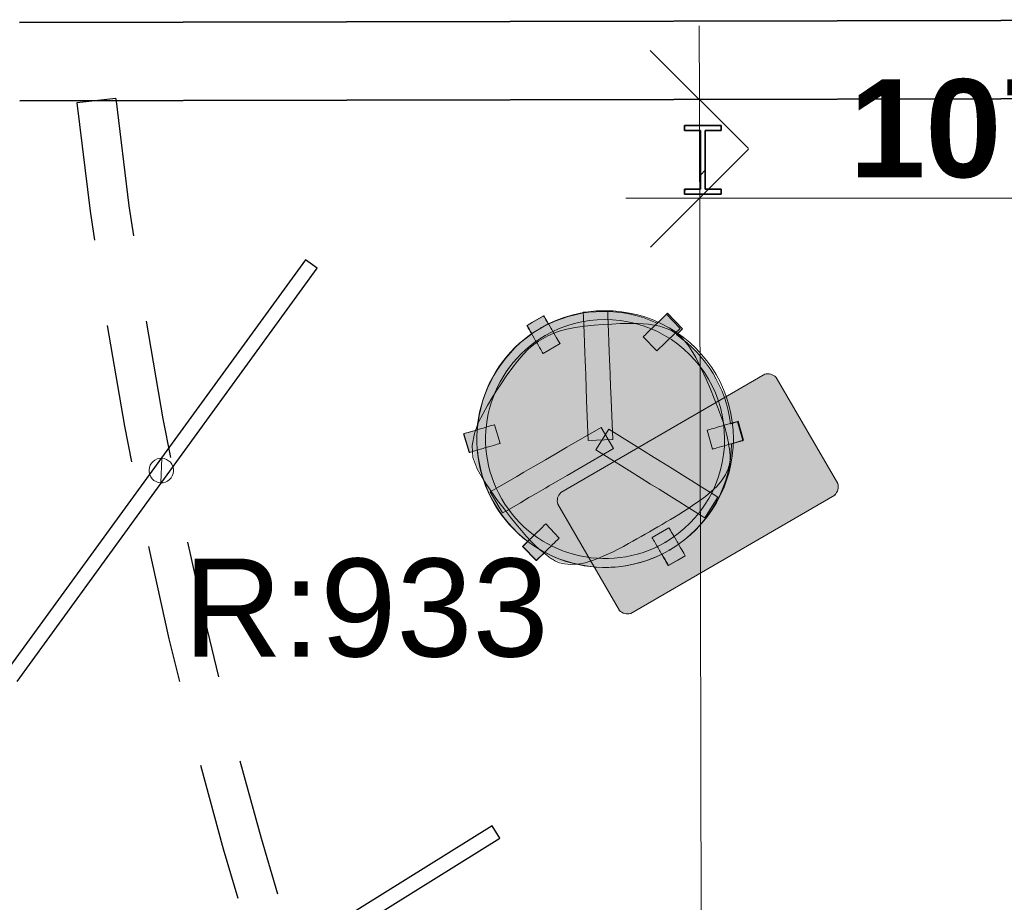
# Model space of a CAD drawing. Header units: millimetres. Extents: x 5 to 415, y 5 to 292.
# Tile 89 of 107: x 272 to 292, y 217 to 235. Entities that reach past the tile are written whole.
import ezdxf
from ezdxf.xclip import XClip

# ---------------------------------------------------------------- set-up
doc = ezdxf.new("R2010")
doc.units = ezdxf.units.MM
doc.header["$MEASUREMENT"] = 0
doc.header["$XCLIPFRAME"] = 0
doc.linetypes.add('Tirets', pattern=[4.586109, 2.822222, -1.763887])
for name, color, linetype in [('01-007-DESSINS IMPORTES_GEOMETRE_EXTERNES_XREF', 7, 'Continuous'), ('02-006-STRUCTURE BETON PORTEUR', 7, 'Continuous'), ('02-011-POTEAUX METALLIQUES', 7, 'Continuous'), ('10-001-LOCALISATION ET TYPE CLOISONS', 7, 'Continuous'), ('10-002-LOCALISATION ET TYPE FAUX PLAFONDS', 7, 'Continuous'), ('Nouveau_02-009-POTEAUX BETON', 7, 'Continuous'), ('Nouveau_02-018-CLOISONS', 7, 'Continuous'), ('Nouveau_02-021-CLOISONS SPECIFIQUES HABILLAGE', 7, 'Continuous'), ('Nouveau_07-001-MOBILIER CONTRACTUEL', 7, 'Continuous')]:
    doc.layers.add(name, color=color, linetype=linetype)
doc.styles.add('STYLE_GENERE_1', font='Arial Bold.ttf')
doc.styles.add('STYLE_GENERE_2', font='Arial.ttf')

# ---------------------------------------------------------------- blocks, each defined once
blk = doc.blocks.new('Dessin_1_1', base_point=(-19.415, 56.033))
at = {"layer": '02-011-POTEAUX METALLIQUES', "linetype": 'Continuous', "lineweight": 0, "true_color": 0xffffff}
h = blk.add_hatch(dxfattribs=at)
h.set_pattern_fill('Pierre_naturelle_0001', style=0, pattern_type=2)
h.set_pattern_definition([(45, (-19.415, 56.0333), (-1.59099, 1.59099), []), (45, (-19.9454, 56.5637), (-1.59099, 1.59099), [])])
h.paths.add_polyline_path([(286.211, 231.445), (286.211, 231.545), (285.886, 231.545), (285.886, 232.745), (286.211, 232.745), (286.211, 232.845), (285.461, 232.845), (285.461, 232.745), (285.786, 232.745), (285.786, 231.545), (285.461, 231.545), (285.461, 231.445)])
at = {"layer": 'Nouveau_02-009-POTEAUX BETON', "linetype": 'Continuous', "lineweight": 0, "true_color": 0x000000}
h = blk.add_hatch(dxfattribs=at)
h.set_pattern_fill('Cuivre_Bronze_0001', color=18, style=0, pattern_type=2)
h.set_pattern_definition([(87.08, (274.7717, 225.5542), (-2.5966, 0.1323), []), (87.08, (276.07, 225.488), (-2.5966, 0.1323), [1.95, -0.65])])
h.paths.add_polyline_path([(275.034, 225.791, 0.414214), (274.797, 226.054, 0.414214), (274.535, 225.817, 0.414214), (274.772, 225.554, 0.414214)])
at = {"layer": 'Nouveau_07-001-MOBILIER CONTRACTUEL', "linetype": 'Continuous', "lineweight": 0, "true_color": 0xffffff}
for points in [[(286.405, 226.759, 0.212206), (285.299, 228.576), (285.322, 228.598), (285.354, 228.629), (285.38, 228.655), (285.401, 228.675), (285.415, 228.689), (285.422, 228.695), (285.116, 229.013), (285.109, 229.006), (285.095, 228.992), (285.088, 228.985), (285.074, 228.972), (285.053, 228.952), (285.027, 228.926), (284.995, 228.895), (284.959, 228.861), (284.927, 228.83), (284.907, 228.81, 0.226114), (282.686, 228.791), (282.658, 228.838), (282.636, 228.876), (282.617, 228.908), (282.603, 228.933), (282.593, 228.95), (282.588, 228.959), (282.363, 228.829), (282.251, 228.763), (282.256, 228.755), (282.266, 228.738), (282.28, 228.713), (282.299, 228.681), (282.321, 228.643), (282.346, 228.599, 0.226114), (281.235, 226.636), (281.195, 226.624), (281.143, 226.609), (281.095, 226.595), (281.053, 226.583), (281.018, 226.572), (280.99, 226.564), (280.971, 226.559), (280.961, 226.556), (281.073, 226.172), (281.083, 226.175), (281.102, 226.18), (281.129, 226.188), (281.165, 226.199), (281.207, 226.211), (281.238, 226.22, 0.212206), (282.267, 224.358), (282.231, 224.323), (282.205, 224.297), (282.184, 224.277), (282.17, 224.264), (282.162, 224.257), (282.44, 223.969), (282.448, 223.976), (282.462, 223.99), (282.482, 224.01), (282.509, 224.035), (282.541, 224.066), (282.577, 224.101), (282.614, 224.136, 0.241376), (285.003, 224.096), (285.014, 224.077), (285.042, 224.03), (285.067, 223.987), (285.089, 223.949), (285.107, 223.917), (285.122, 223.892), (285.132, 223.875), (285.137, 223.866), (285.328, 223.977), (285.408, 224.023), (285.477, 224.066), (285.472, 224.075), (285.462, 224.092), (285.448, 224.117), (285.429, 224.149), (285.407, 224.187), (285.382, 224.23), (285.355, 224.277), (285.342, 224.3, 0.240912), (286.425, 226.348), (286.474, 226.362), (286.522, 226.376), (286.565, 226.389), (286.6, 226.399), (286.628, 226.407), (286.647, 226.413), (286.656, 226.415), (286.545, 226.799), (286.535, 226.797), (286.516, 226.791), (286.488, 226.783), (286.453, 226.773), (286.41, 226.76)], [(282.493, 228.424), (282.397, 228.357), (282.295, 228.269), (282.186, 228.16), (282.071, 228.025), (281.955, 227.875), (281.842, 227.717), (281.736, 227.561), (281.639, 227.414), (281.548, 227.27), (281.459, 227.122), (281.369, 226.958), (281.273, 226.767), (281.194, 226.552), (281.152, 226.315), (281.166, 226.072), (281.254, 225.836), (281.385, 225.61), (281.524, 225.4), (281.664, 225.208), (281.796, 225.034), (281.92, 224.875), (282.038, 224.727), (282.149, 224.592), (282.252, 224.472), (282.339, 224.376), (282.401, 224.313), (282.446, 224.271), (282.482, 224.239), (282.517, 224.209), (282.562, 224.171), (282.612, 224.131), (282.662, 224.092), (282.714, 224.053), (282.77, 224.016), (282.841, 223.975), (282.918, 223.943), (283.016, 223.919), (283.144, 223.908), (283.288, 223.915), (283.433, 223.942), (283.578, 223.986), (283.722, 224.041), (283.858, 224.101), (283.983, 224.159), (284.098, 224.217), (284.207, 224.275), (284.307, 224.33), (284.398, 224.38), (284.483, 224.427), (284.567, 224.475), (284.652, 224.523), (284.738, 224.573), (284.825, 224.623), (284.911, 224.673), (284.997, 224.723), (285.081, 224.773), (285.164, 224.822), (285.248, 224.873), (285.336, 224.927), (285.434, 224.987), (285.538, 225.053), (285.645, 225.124), (285.758, 225.203), (285.878, 225.292), (285.997, 225.389), (286.106, 225.493), (286.202, 225.606), (286.279, 225.727), (286.334, 225.844), (286.362, 225.941), (286.372, 226.024), (286.372, 226.097), (286.366, 226.172), (286.359, 226.237), (286.35, 226.3), (286.34, 226.363), (286.329, 226.421), (286.321, 226.466), (286.311, 226.513), (286.297, 226.573), (286.272, 226.658), (286.232, 226.782), (286.179, 226.931), (286.117, 227.094), (286.047, 227.27), (285.971, 227.457), (285.886, 227.657), (285.788, 227.874), (285.675, 228.099), (285.544, 228.325), (285.382, 228.519), (285.178, 228.651), (284.951, 228.732), (284.726, 228.77), (284.512, 228.782), (284.325, 228.785), (284.152, 228.782), (283.982, 228.774), (283.807, 228.762), (283.618, 228.748), (283.425, 228.729), (283.237, 228.702), (283.063, 228.669), (282.914, 228.629), (282.788, 228.583), (282.682, 228.534), (282.586, 228.481)], [(284.368, 222.888), (288.529, 225.302, 0.269434), (288.592, 225.537), (287.333, 227.705, 0.269434), (287.099, 227.768), (282.937, 225.353, 0.269434), (282.875, 225.118), (284.133, 222.95, 0.269434)]]:
    blk.add_hatch(color=7, dxfattribs=at).paths.add_polyline_path(points)
at = {"layer": '02-006-STRUCTURE BETON PORTEUR', "color": 7, "linetype": 'Continuous', "lineweight": 35, "flags": 128}
for points in [[(298.592, 235.003), (271.892, 234.945)], [(271.895, 233.345), (298.595, 233.403)]]:
    blk.add_lwpolyline(points, dxfattribs=at)
at = {"layer": '02-011-POTEAUX METALLIQUES', "color": 7, "linetype": 'Continuous', "lineweight": 35}
for p, q in [((286.211, 232.845), (285.461, 232.845)), ((285.461, 232.845), (285.461, 232.745)), ((285.461, 232.745), (285.786, 232.745)), ((285.786, 232.745), (285.786, 231.545)), ((285.886, 231.545), (285.886, 232.745)), ((285.886, 232.745), (286.211, 232.745)), ((286.211, 232.745), (286.211, 232.845)), ((285.786, 231.545), (285.461, 231.545)), ((285.461, 231.545), (285.461, 231.445)), ((286.211, 231.545), (285.886, 231.545)), ((286.211, 231.445), (286.211, 231.545)), ((285.461, 231.445), (286.211, 231.445))]:
    blk.add_line(p, q, dxfattribs=at)
at = {"layer": '10-002-LOCALISATION ET TYPE FAUX PLAFONDS', "color": 7, "linetype": 'Continuous', "lineweight": 20}
for p, q in [((285.764, 234.875), (285.767, 233.375)), ((286.77, 232.378), (284.765, 234.373)), ((285.767, 233.375), (285.853, 194.117)), ((286.767, 232.36), (284.767, 230.36)), ((284.267, 231.36), (285.767, 231.36)), ((285.767, 231.36), (296.459, 231.36))]:
    blk.add_line(p, q, dxfattribs=at)
at = {"layer": 'Nouveau_02-009-POTEAUX BETON', "color": 7, "linetype": 'Continuous', "lineweight": 13, "flags": 128}
blk.add_lwpolyline([(275.034, 225.791, -0.414214), (274.772, 225.554, -0.414214), (274.535, 225.817, -0.414214), (274.797, 226.054, -0.414214)], format="xyb", close=True, dxfattribs=at)
at = {"layer": 'Nouveau_02-018-CLOISONS', "color": 7, "linetype": 'Tirets', "lineweight": 25, "flags": 128}
blk.add_lwpolyline([(273.857, 233.393), (273.062, 233.304)], dxfattribs=at)
at = {"layer": 'Nouveau_02-018-CLOISONS', "color": 7, "linetype": 'Tirets', "lineweight": 25}
for radius in [93.274, 92.474]:
    blk.add_arc((365.765, 243.604), radius, 186.33941, 208.14186, dxfattribs=at)
at = {"layer": 'Nouveau_02-021-CLOISONS SPECIFIQUES HABILLAGE', "color": 7, "linetype": 'Continuous', "lineweight": 25, "flags": 128}
for points in [[(277.725, 230.106), (271.601, 221.678)], [(277.968, 229.93), (277.725, 230.106)], [(271.844, 221.501), (277.968, 229.93)], [(281.536, 218.556), (272.693, 213.046)], [(281.694, 218.301), (281.536, 218.556)], [(272.851, 212.792), (281.694, 218.301)]]:
    blk.add_lwpolyline(points, dxfattribs=at)
at = {"layer": 'Nouveau_07-001-MOBILIER CONTRACTUEL', "color": 7, "linetype": 'Continuous', "lineweight": 13}
for p, q in [((282.245, 228.763), (282.591, 228.964)), ((282.363, 228.829), (282.588, 228.959)), ((282.588, 228.959), (282.593, 228.95)), ((282.591, 228.964), (282.596, 228.955)), ((282.593, 228.95), (282.603, 228.933)), ((282.596, 228.955), (282.606, 228.938)), ((282.603, 228.933), (282.617, 228.908)), ((282.606, 228.938), (282.62, 228.913)), ((282.617, 228.908), (282.636, 228.876)), ((282.62, 228.913), (282.639, 228.881)), ((282.636, 228.876), (282.658, 228.838)), ((282.639, 228.881), (282.661, 228.843)), ((283.396, 229.033), (283.895, 229.052)), ((283.4, 228.926), (283.396, 229.033)), ((283.412, 228.613), (283.4, 228.926)), ((283.899, 228.946), (283.895, 229.052)), ((283.912, 228.633), (283.899, 228.946)), ((284.995, 228.895), (284.959, 228.861)), ((284.959, 228.861), (284.995, 228.895)), ((285.027, 228.926), (284.995, 228.895)), ((284.995, 228.895), (285.027, 228.926)), ((285.053, 228.952), (285.027, 228.926)), ((285.027, 228.926), (285.053, 228.952)), ((285.074, 228.972), (285.053, 228.952)), ((285.053, 228.952), (285.074, 228.972)), ((285.088, 228.985), (285.074, 228.972)), ((285.074, 228.972), (285.088, 228.985)), ((285.095, 228.992), (285.088, 228.985)), ((285.088, 228.985), (285.095, 228.992)), ((285.095, 228.992), (285.109, 229.006)), ((285.373, 228.705), (285.095, 228.992)), ((285.109, 229.006), (285.116, 229.013)), ((285.116, 229.013), (285.422, 228.695)), ((282.245, 228.763), (282.25, 228.754)), ((282.25, 228.754), (282.26, 228.737)), ((282.251, 228.763), (282.363, 228.829)), ((282.256, 228.755), (282.251, 228.763)), ((282.266, 228.738), (282.256, 228.755)), ((282.26, 228.737), (282.274, 228.712)), ((282.28, 228.713), (282.266, 228.738)), ((282.274, 228.712), (282.293, 228.68)), ((282.299, 228.681), (282.28, 228.713)), ((282.293, 228.68), (282.315, 228.642)), ((282.321, 228.643), (282.299, 228.681)), ((282.658, 228.838), (282.683, 228.795)), ((282.661, 228.843), (282.686, 228.8)), ((282.683, 228.795), (282.686, 228.791)), ((282.686, 228.8), (282.713, 228.753)), ((282.713, 228.753), (282.742, 228.704)), ((282.742, 228.704), (282.756, 228.679)), ((282.756, 228.679), (282.771, 228.654)), ((284.797, 228.704), (284.758, 228.667)), ((284.838, 228.744), (284.797, 228.704)), ((284.858, 228.764), (284.838, 228.744)), ((284.879, 228.784), (284.858, 228.764)), ((284.92, 228.823), (284.879, 228.784)), ((284.907, 228.81), (284.927, 228.83)), ((284.959, 228.861), (284.92, 228.823)), ((284.927, 228.83), (284.959, 228.861)), ((285.352, 228.684), (285.331, 228.664)), ((285.366, 228.698), (285.352, 228.684)), ((285.373, 228.705), (285.366, 228.698)), ((285.401, 228.675), (285.38, 228.655)), ((285.415, 228.689), (285.401, 228.675)), ((285.422, 228.695), (285.415, 228.689)), ((282.315, 228.642), (282.34, 228.599)), ((282.346, 228.599), (282.321, 228.643)), ((282.34, 228.599), (282.367, 228.552)), ((282.349, 228.595), (282.346, 228.599)), ((282.367, 228.552), (282.396, 228.503)), ((282.396, 228.503), (282.41, 228.478)), ((282.41, 228.478), (282.425, 228.453)), ((282.771, 228.654), (282.799, 228.605)), ((282.799, 228.605), (282.826, 228.558)), ((282.826, 228.558), (282.851, 228.515)), ((282.851, 228.515), (282.874, 228.477)), ((282.874, 228.477), (282.892, 228.445)), ((283.42, 228.41), (283.412, 228.613)), ((283.92, 228.429), (283.912, 228.633)), ((284.629, 228.542), (284.622, 228.535)), ((284.9, 228.247), (284.622, 228.535)), ((284.643, 228.556), (284.629, 228.542)), ((284.664, 228.576), (284.643, 228.556)), ((284.69, 228.601), (284.664, 228.576)), ((284.722, 228.632), (284.69, 228.601)), ((284.758, 228.667), (284.722, 228.632)), ((285.136, 228.476), (285.116, 228.456)), ((285.157, 228.496), (285.136, 228.476)), ((285.198, 228.535), (285.157, 228.496)), ((285.237, 228.573), (285.198, 228.535)), ((285.273, 228.608), (285.237, 228.573)), ((285.304, 228.638), (285.273, 228.608)), ((285.322, 228.598), (285.299, 228.576)), ((285.331, 228.664), (285.304, 228.638)), ((285.354, 228.629), (285.322, 228.598)), ((285.38, 228.655), (285.354, 228.629)), ((282.425, 228.453), (282.453, 228.404)), ((282.453, 228.404), (282.48, 228.357)), ((282.48, 228.357), (282.505, 228.314)), ((282.505, 228.314), (282.528, 228.276)), ((282.528, 228.276), (282.546, 228.244)), ((282.576, 228.193), (282.922, 228.394)), ((282.892, 228.445), (282.907, 228.42)), ((282.907, 228.42), (282.917, 228.403)), ((282.917, 228.403), (282.922, 228.394)), ((283.422, 228.369), (283.42, 228.41)), ((283.427, 228.239), (283.422, 228.369)), ((283.921, 228.388), (283.92, 228.429)), ((283.926, 228.259), (283.921, 228.388)), ((284.921, 228.268), (284.907, 228.254)), ((284.942, 228.288), (284.921, 228.268)), ((284.968, 228.314), (284.942, 228.288)), ((285, 228.344), (284.968, 228.314)), ((285.036, 228.379), (285, 228.344)), ((285.075, 228.417), (285.036, 228.379)), ((285.116, 228.456), (285.075, 228.417)), ((282.546, 228.244), (282.561, 228.219)), ((282.561, 228.219), (282.571, 228.202)), ((282.571, 228.202), (282.576, 228.193)), ((283.435, 228.022), (283.427, 228.239)), ((283.935, 228.041), (283.926, 228.259)), ((284.907, 228.254), (284.9, 228.247)), ((283.439, 227.934), (283.435, 228.022)), ((283.446, 227.732), (283.439, 227.934)), ((283.938, 227.954), (283.935, 228.041)), ((283.946, 227.751), (283.938, 227.954)), ((282.937, 225.353), (287.099, 227.768)), ((283.455, 227.507), (283.446, 227.732)), ((283.955, 227.526), (283.946, 227.751)), ((287.333, 227.705), (288.592, 225.537)), ((283.466, 227.226), (283.455, 227.507)), ((283.966, 227.245), (283.955, 227.526)), ((283.498, 226.416), (283.466, 227.226)), ((283.997, 226.435), (283.966, 227.245)), ((281.299, 226.656), (281.354, 226.672)), ((281.354, 226.672), (281.406, 226.687)), ((281.406, 226.687), (281.454, 226.701)), ((281.454, 226.701), (281.496, 226.713)), ((281.496, 226.713), (281.532, 226.723)), ((281.532, 226.723), (281.559, 226.731)), ((281.559, 226.731), (281.578, 226.737)), ((281.578, 226.737), (281.588, 226.74)), ((281.7, 226.356), (281.588, 226.74)), ((283.764, 226.684), (283.063, 226.278)), ((283.764, 226.684), (284.015, 226.252)), ((286.057, 226.664), (286.015, 226.652)), ((286.105, 226.678), (286.057, 226.664)), ((286.157, 226.693), (286.105, 226.678)), ((286.211, 226.709), (286.157, 226.693)), ((286.239, 226.717), (286.211, 226.709)), ((286.267, 226.725), (286.239, 226.717)), ((286.321, 226.741), (286.267, 226.725)), ((286.373, 226.756), (286.321, 226.741)), ((286.421, 226.77), (286.373, 226.756)), ((286.405, 226.759), (286.41, 226.76)), ((286.41, 226.76), (286.453, 226.773)), ((286.463, 226.783), (286.421, 226.77)), ((286.453, 226.773), (286.488, 226.783)), ((286.499, 226.793), (286.463, 226.783)), ((286.488, 226.783), (286.516, 226.791)), ((286.527, 226.801), (286.499, 226.793)), ((286.516, 226.791), (286.535, 226.797)), ((286.545, 226.806), (286.527, 226.801)), ((286.535, 226.797), (286.545, 226.799)), ((286.555, 226.809), (286.545, 226.806)), ((286.545, 226.799), (286.656, 226.415)), ((286.555, 226.809), (286.667, 226.425)), ((280.956, 226.556), (280.965, 226.558)), ((281.067, 226.172), (280.956, 226.556)), ((280.961, 226.556), (280.971, 226.559)), ((281.073, 226.172), (280.961, 226.556)), ((280.965, 226.558), (280.984, 226.564)), ((280.971, 226.559), (280.99, 226.564)), ((280.984, 226.564), (281.012, 226.572)), ((280.99, 226.564), (281.018, 226.572)), ((281.012, 226.572), (281.047, 226.582)), ((281.018, 226.572), (281.053, 226.583)), ((281.047, 226.582), (281.09, 226.595)), ((281.053, 226.583), (281.095, 226.595)), ((281.09, 226.595), (281.138, 226.609)), ((281.095, 226.595), (281.143, 226.609)), ((281.138, 226.609), (281.19, 226.624)), ((281.143, 226.609), (281.195, 226.624)), ((281.19, 226.624), (281.244, 226.64)), ((281.195, 226.624), (281.235, 226.636)), ((281.244, 226.64), (281.272, 226.648)), ((281.272, 226.648), (281.299, 226.656)), ((283.655, 226.227), (283.92, 226.651)), ((283.92, 226.651), (284.607, 226.221)), ((285.932, 226.628), (285.923, 226.625)), ((285.923, 226.625), (286.035, 226.241)), ((285.951, 226.633), (285.932, 226.628)), ((285.979, 226.641), (285.951, 226.633)), ((286.015, 226.652), (285.979, 226.641)), ((281.356, 226.256), (281.384, 226.264)), ((281.384, 226.264), (281.411, 226.272)), ((281.411, 226.272), (281.466, 226.288)), ((281.466, 226.288), (281.518, 226.303)), ((281.518, 226.303), (281.566, 226.317)), ((281.566, 226.317), (281.608, 226.329)), ((281.608, 226.329), (281.643, 226.339)), ((281.643, 226.339), (281.671, 226.347)), ((281.671, 226.347), (281.69, 226.353)), ((281.69, 226.353), (281.7, 226.356)), ((283.063, 226.278), (282.82, 226.137)), ((283.498, 226.416), (283.997, 226.435)), ((286.126, 226.268), (286.091, 226.257)), ((286.169, 226.28), (286.126, 226.268)), ((286.217, 226.294), (286.169, 226.28)), ((286.269, 226.309), (286.217, 226.294)), ((286.323, 226.325), (286.269, 226.309)), ((286.351, 226.333), (286.323, 226.325)), ((286.378, 226.341), (286.351, 226.333)), ((286.433, 226.357), (286.378, 226.341)), ((286.474, 226.362), (286.425, 226.348)), ((286.485, 226.372), (286.433, 226.357)), ((286.522, 226.376), (286.474, 226.362)), ((286.533, 226.386), (286.485, 226.372)), ((286.565, 226.389), (286.522, 226.376)), ((286.575, 226.398), (286.533, 226.386)), ((286.6, 226.399), (286.565, 226.389)), ((286.611, 226.409), (286.575, 226.398)), ((286.628, 226.407), (286.6, 226.399)), ((286.638, 226.417), (286.611, 226.409)), ((286.647, 226.413), (286.628, 226.407)), ((286.657, 226.422), (286.638, 226.417)), ((286.656, 226.415), (286.647, 226.413)), ((286.667, 226.425), (286.657, 226.422)), ((281.067, 226.172), (281.077, 226.174)), ((281.083, 226.175), (281.073, 226.172)), ((281.077, 226.174), (281.096, 226.18)), ((281.102, 226.18), (281.083, 226.175)), ((281.096, 226.18), (281.124, 226.188)), ((281.129, 226.188), (281.102, 226.18)), ((281.124, 226.188), (281.159, 226.198)), ((281.165, 226.199), (281.129, 226.188)), ((281.159, 226.198), (281.202, 226.211)), ((281.207, 226.211), (281.165, 226.199)), ((281.202, 226.211), (281.249, 226.225)), ((281.238, 226.22), (281.207, 226.211)), ((281.249, 226.225), (281.301, 226.24)), ((281.301, 226.24), (281.356, 226.256)), ((282.82, 226.137), (282.625, 226.024)), ((284.015, 226.252), (283.314, 225.845)), ((283.655, 226.227), (284.342, 225.797)), ((284.607, 226.221), (284.846, 226.072)), ((284.846, 226.072), (285.037, 225.953)), ((286.044, 226.244), (286.035, 226.241)), ((286.063, 226.249), (286.044, 226.244)), ((286.091, 226.257), (286.063, 226.249)), ((282.374, 225.878), (282.186, 225.769)), ((282.45, 225.922), (282.374, 225.878)), ((282.625, 226.024), (282.45, 225.922)), ((285.037, 225.953), (285.209, 225.846)), ((282.038, 225.683), (281.862, 225.581)), ((282.074, 225.704), (282.038, 225.683)), ((282.186, 225.769), (282.074, 225.704)), ((283.071, 225.704), (282.876, 225.591)), ((283.314, 225.845), (283.071, 225.704)), ((284.342, 225.797), (284.581, 225.648)), ((285.209, 225.846), (285.283, 225.799)), ((285.283, 225.799), (285.468, 225.684)), ((285.468, 225.684), (285.578, 225.615)), ((281.862, 225.581), (281.591, 225.424)), ((282.701, 225.489), (282.625, 225.445)), ((282.876, 225.591), (282.701, 225.489)), ((284.581, 225.648), (284.772, 225.529)), ((284.772, 225.529), (284.944, 225.421)), ((285.578, 225.615), (285.612, 225.594)), ((285.612, 225.594), (285.785, 225.486)), ((285.785, 225.486), (286.051, 225.32)), ((281.591, 225.424), (281.499, 225.37)), ((281.499, 225.37), (281.75, 224.938)), ((282.325, 225.271), (282.289, 225.251)), ((282.437, 225.336), (282.325, 225.271)), ((282.625, 225.445), (282.437, 225.336)), ((288.529, 225.302), (284.368, 222.888)), ((284.944, 225.421), (285.018, 225.375)), ((285.018, 225.375), (285.203, 225.26)), ((285.203, 225.26), (285.313, 225.191)), ((285.876, 224.839), (286.141, 225.263)), ((286.051, 225.32), (286.141, 225.263)), ((282.113, 225.148), (281.842, 224.991)), ((282.289, 225.251), (282.113, 225.148)), ((284.133, 222.95), (282.875, 225.118)), ((285.313, 225.191), (285.348, 225.169)), ((285.348, 225.169), (285.52, 225.062)), ((285.52, 225.062), (285.786, 224.896)), ((281.842, 224.991), (281.75, 224.938)), ((285.786, 224.896), (285.876, 224.839)), ((282.562, 224.648), (282.588, 224.673)), ((282.588, 224.673), (282.609, 224.693)), ((282.609, 224.693), (282.623, 224.707)), ((282.623, 224.707), (282.63, 224.714)), ((282.63, 224.714), (282.908, 224.426)), ((282.332, 224.426), (282.373, 224.465)), ((282.373, 224.465), (282.393, 224.485)), ((282.393, 224.485), (282.414, 224.505)), ((282.414, 224.505), (282.455, 224.545)), ((282.455, 224.545), (282.494, 224.582)), ((282.494, 224.582), (282.53, 224.617)), ((282.53, 224.617), (282.562, 224.648)), ((284.8, 224.435), (285.146, 224.636)), ((285.151, 224.627), (285.146, 224.636)), ((285.161, 224.61), (285.151, 224.627)), ((285.176, 224.585), (285.161, 224.61)), ((285.194, 224.553), (285.176, 224.585)), ((285.217, 224.515), (285.194, 224.553)), ((285.242, 224.472), (285.217, 224.515)), ((285.269, 224.425), (285.242, 224.472)), ((282.157, 224.256), (282.164, 224.263)), ((282.157, 224.256), (282.435, 223.969)), ((282.162, 224.257), (282.17, 224.264)), ((282.44, 223.969), (282.162, 224.257)), ((282.164, 224.263), (282.178, 224.277)), ((282.17, 224.264), (282.184, 224.277)), ((282.178, 224.277), (282.199, 224.297)), ((282.184, 224.277), (282.205, 224.297)), ((282.199, 224.297), (282.225, 224.323)), ((282.205, 224.297), (282.231, 224.323)), ((282.225, 224.323), (282.257, 224.353)), ((282.231, 224.323), (282.263, 224.354)), ((282.257, 224.353), (282.293, 224.388)), ((282.263, 224.354), (282.267, 224.358)), ((282.293, 224.388), (282.332, 224.426)), ((282.692, 224.217), (282.733, 224.257)), ((282.733, 224.257), (282.772, 224.295)), ((282.772, 224.295), (282.808, 224.329)), ((282.808, 224.329), (282.839, 224.36)), ((282.839, 224.36), (282.866, 224.386)), ((282.866, 224.386), (282.887, 224.406)), ((282.887, 224.406), (282.901, 224.419)), ((282.901, 224.419), (282.908, 224.426)), ((284.805, 224.427), (284.8, 224.435)), ((284.815, 224.41), (284.805, 224.427)), ((284.83, 224.385), (284.815, 224.41)), ((284.848, 224.353), (284.83, 224.385)), ((284.871, 224.314), (284.848, 224.353)), ((284.896, 224.271), (284.871, 224.314)), ((284.923, 224.224), (284.896, 224.271)), ((285.297, 224.376), (285.269, 224.425)), ((285.312, 224.351), (285.297, 224.376)), ((285.326, 224.326), (285.312, 224.351)), ((285.355, 224.277), (285.326, 224.326)), ((285.342, 224.3), (285.355, 224.277)), ((285.382, 224.23), (285.355, 224.277)), ((285.355, 224.277), (285.382, 224.23)), ((282.503, 224.035), (282.535, 224.066)), ((282.541, 224.066), (282.509, 224.035)), ((282.535, 224.066), (282.571, 224.1)), ((282.577, 224.101), (282.541, 224.066)), ((282.571, 224.1), (282.61, 224.138)), ((282.614, 224.136), (282.577, 224.101)), ((282.61, 224.138), (282.651, 224.177)), ((282.651, 224.177), (282.671, 224.197)), ((282.671, 224.197), (282.692, 224.217)), ((284.951, 224.175), (284.923, 224.224)), ((284.966, 224.15), (284.951, 224.175)), ((284.98, 224.126), (284.966, 224.15)), ((285.009, 224.076), (284.98, 224.126)), ((285.014, 224.077), (285.003, 224.096)), ((285.036, 224.03), (285.009, 224.076)), ((285.042, 224.03), (285.014, 224.077)), ((285.131, 223.866), (285.477, 224.066)), ((285.407, 224.187), (285.382, 224.23)), ((285.382, 224.23), (285.407, 224.187)), ((285.429, 224.149), (285.407, 224.187)), ((285.407, 224.187), (285.429, 224.149)), ((285.477, 224.066), (285.407, 224.026)), ((285.448, 224.117), (285.429, 224.149)), ((285.429, 224.149), (285.448, 224.117)), ((285.462, 224.092), (285.448, 224.117)), ((285.448, 224.117), (285.462, 224.092)), ((285.472, 224.075), (285.462, 224.092)), ((285.462, 224.092), (285.472, 224.075)), ((285.477, 224.066), (285.472, 224.075)), ((285.472, 224.075), (285.477, 224.066)), ((282.435, 223.969), (282.442, 223.976)), ((282.448, 223.976), (282.44, 223.969)), ((282.442, 223.976), (282.456, 223.989)), ((282.462, 223.99), (282.448, 223.976)), ((282.456, 223.989), (282.477, 224.009)), ((282.482, 224.01), (282.462, 223.99)), ((282.477, 224.009), (282.503, 224.035)), ((282.509, 224.035), (282.482, 224.01)), ((285.061, 223.986), (285.036, 224.03)), ((285.067, 223.987), (285.042, 224.03)), ((285.083, 223.948), (285.061, 223.986)), ((285.089, 223.949), (285.067, 223.987)), ((285.102, 223.916), (285.083, 223.948)), ((285.107, 223.917), (285.089, 223.949)), ((285.116, 223.891), (285.102, 223.916)), ((285.122, 223.892), (285.107, 223.917)), ((285.126, 223.874), (285.116, 223.891)), ((285.132, 223.875), (285.122, 223.892)), ((285.131, 223.866), (285.126, 223.874)), ((285.137, 223.866), (285.132, 223.875)), ((285.328, 223.977), (285.137, 223.866)), ((285.408, 224.023), (285.328, 223.977)), ((285.407, 224.026), (285.408, 224.023))]:
    blk.add_line(p, q, dxfattribs=at)
at = {"layer": 'Nouveau_07-001-MOBILIER CONTRACTUEL', "color": 5, "linetype": 'Continuous', "lineweight": 5}
for p, q in [((282.908, 228.648), (283.059, 228.688)), ((283.059, 228.688), (283.234, 228.722)), ((283.234, 228.722), (283.423, 228.748)), ((283.423, 228.748), (283.617, 228.768)), ((283.617, 228.768), (283.805, 228.782)), ((283.805, 228.782), (283.981, 228.794)), ((283.981, 228.794), (284.152, 228.802)), ((284.152, 228.802), (284.325, 228.805)), ((284.325, 228.805), (284.513, 228.802)), ((284.513, 228.802), (284.728, 228.79)), ((284.728, 228.79), (284.956, 228.752)), ((284.956, 228.752), (285.187, 228.669)), ((282.482, 228.441), (282.576, 228.498)), ((282.576, 228.498), (282.673, 228.552)), ((282.673, 228.552), (282.78, 228.602)), ((282.78, 228.602), (282.908, 228.648)), ((285.187, 228.669), (285.396, 228.534)), ((285.396, 228.534), (285.56, 228.336)), ((282.172, 228.173), (282.281, 228.284)), ((282.281, 228.284), (282.385, 228.373)), ((282.385, 228.373), (282.482, 228.441)), ((285.56, 228.336), (285.693, 228.109)), ((282.056, 228.038), (282.172, 228.173)), ((285.693, 228.109), (285.806, 227.883)), ((281.826, 227.729), (281.939, 227.887)), ((281.939, 227.887), (282.056, 228.038)), ((285.806, 227.883), (285.904, 227.666)), ((281.72, 227.572), (281.826, 227.729)), ((285.904, 227.666), (285.99, 227.464)), ((281.622, 227.425), (281.72, 227.572)), ((285.99, 227.464), (286.066, 227.277)), ((281.442, 227.132), (281.531, 227.281)), ((281.531, 227.281), (281.622, 227.425)), ((286.066, 227.277), (286.136, 227.101)), ((281.351, 226.967), (281.442, 227.132)), ((286.136, 227.101), (286.198, 226.938)), ((281.255, 226.775), (281.351, 226.967)), ((286.198, 226.938), (286.251, 226.788)), ((281.175, 226.557), (281.255, 226.775)), ((286.251, 226.788), (286.291, 226.664)), ((286.291, 226.664), (286.316, 226.578)), ((281.132, 226.317), (281.175, 226.557)), ((286.316, 226.578), (286.33, 226.517)), ((286.33, 226.517), (286.34, 226.47)), ((286.34, 226.47), (286.349, 226.424)), ((281.146, 226.068), (281.132, 226.317)), ((286.349, 226.424), (286.359, 226.367)), ((286.359, 226.367), (286.369, 226.303)), ((286.369, 226.303), (286.379, 226.239)), ((281.236, 225.827), (281.146, 226.068)), ((286.379, 226.239), (286.386, 226.174)), ((286.386, 226.174), (286.392, 226.107)), ((286.392, 226.097), (286.392, 226.107)), ((286.392, 226.097), (286.392, 226.023)), ((286.381, 225.937), (286.352, 225.837)), ((286.392, 226.023), (286.381, 225.937)), ((281.368, 225.599), (281.236, 225.827)), ((286.297, 225.718), (286.218, 225.594)), ((286.352, 225.837), (286.297, 225.718)), ((281.508, 225.389), (281.368, 225.599)), ((286.121, 225.479), (286.01, 225.374)), ((286.218, 225.594), (286.121, 225.479)), ((281.648, 225.196), (281.508, 225.389)), ((285.89, 225.276), (285.769, 225.187)), ((286.01, 225.374), (285.89, 225.276)), ((281.78, 225.022), (281.648, 225.196)), ((285.656, 225.108), (285.549, 225.036)), ((285.769, 225.187), (285.656, 225.108)), ((281.904, 224.862), (281.78, 225.022)), ((282.023, 224.714), (281.904, 224.862)), ((285.258, 224.856), (285.175, 224.805)), ((285.347, 224.909), (285.258, 224.856)), ((285.444, 224.97), (285.347, 224.909)), ((285.549, 225.036), (285.444, 224.97)), ((282.133, 224.579), (282.023, 224.714)), ((284.921, 224.656), (284.835, 224.606)), ((285.007, 224.706), (284.921, 224.656)), ((285.091, 224.756), (285.007, 224.706)), ((285.175, 224.805), (285.091, 224.756)), ((282.237, 224.459), (282.133, 224.579)), ((282.325, 224.363), (282.237, 224.459)), ((284.577, 224.457), (284.493, 224.41)), ((284.662, 224.506), (284.577, 224.457)), ((284.748, 224.555), (284.662, 224.506)), ((284.835, 224.606), (284.748, 224.555)), ((282.387, 224.299), (282.325, 224.363)), ((282.433, 224.256), (282.387, 224.299)), ((282.469, 224.224), (282.433, 224.256)), ((284.216, 224.257), (284.107, 224.199)), ((284.317, 224.312), (284.216, 224.257)), ((284.408, 224.362), (284.317, 224.312)), ((284.493, 224.41), (284.408, 224.362)), ((282.504, 224.193), (282.469, 224.224)), ((282.549, 224.156), (282.504, 224.193)), ((282.599, 224.116), (282.549, 224.156)), ((282.65, 224.076), (282.599, 224.116)), ((282.703, 224.037), (282.65, 224.076)), ((283.866, 224.083), (283.729, 224.022)), ((283.991, 224.141), (283.866, 224.083)), ((284.107, 224.199), (283.991, 224.141)), ((282.759, 223.999), (282.703, 224.037)), ((282.767, 223.994), (282.759, 223.999)), ((282.832, 223.957), (282.767, 223.994)), ((282.911, 223.924), (282.832, 223.957)), ((283.013, 223.899), (282.911, 223.924)), ((283.144, 223.888), (283.013, 223.899)), ((283.29, 223.895), (283.144, 223.888)), ((283.438, 223.923), (283.29, 223.895)), ((283.585, 223.967), (283.438, 223.923)), ((283.729, 224.022), (283.585, 223.967))]:
    blk.add_line(p, q, dxfattribs=at)
at = {"layer": 'Nouveau_07-001-MOBILIER CONTRACTUEL', "color": 7, "linetype": 'Continuous', "lineweight": 13}
for centre, radius, start, end in [((283.842, 226.447), 2.619, 300.1237, 120.1237), ((283.842, 226.447), 2.439, 300.1237, 120.1237), ((283.842, 226.447), 2.439, 300.1237, 120.1237), ((283.817, 226.47), 2.581, 65.0248, 115.9893), ((283.842, 226.447), 2.619, 120.1237, 300.1237), ((283.847, 226.447), 2.619, 124.9048, 175.8692), ((283.842, 226.447), 2.439, 120.1237, 300.1237), ((283.842, 226.447), 2.439, 120.1237, 300.1237), ((283.807, 226.424), 2.619, 7.3511, 55.2743), ((287.162, 227.534), 0.242, 44.965, 105.2823), ((283.881, 226.383), 2.544, 305.0359, 359.2164), ((283.847, 226.447), 2.619, 184.9732, 232.8963), ((288.358, 225.473), 0.242, 314.9651, 15.2824), ((283.108, 225.182), 0.242, 134.9651, 195.2824), ((283.847, 226.447), 2.619, 241.9001, 296.1811), ((284.304, 223.121), 0.242, 224.965, 285.2823)]:
    blk.add_arc(centre, radius, start, end, dxfattribs=at)
for p in [(282.527, 228.712), (284.907, 228.81), (282.349, 228.595), (282.617, 228.557), (282.617, 228.557), (287.333, 227.705), (286.405, 226.759), (281.238, 226.22), (282.937, 225.353), (288.529, 225.302), (285.066, 224.337), (285.066, 224.337), (285.342, 224.3), (282.614, 224.136), (285.156, 224.181), (284.133, 222.95)]:
    blk.add_point(p, dxfattribs=at)
at = {"layer": '10-001-LOCALISATION ET TYPE CLOISONS', "color": 8, "linetype": 'Continuous', "lineweight": 5, "insert": (275.236, 221.98), "char_height": 2, "attachment_point": 7, "style": 'STYLE_GENERE_2'}
blk.add_mtext('\\A1;{\\pql;\\fArial|b0|i0|c0|p0;\\W1.000000;R:\\fArial|b0|i0|c0|p0;\\W1.000000;933}', dxfattribs=at)
at = {"layer": '10-002-LOCALISATION ET TYPE FAUX PLAFONDS', "color": 7, "linetype": 'Continuous', "lineweight": 5, "insert": (288.825, 231.76), "char_height": 2, "width": 4.57634, "attachment_point": 7, "style": 'STYLE_GENERE_1'}
blk.add_mtext('\\A1;{\\pql;\\fArial|b1|i0|c0|p0;\\W1.000000;107}', dxfattribs=at)

msp = doc.modelspace()

# ---------------------------------------------------------------- block references
at = {"layer": '01-007-DESSINS IMPORTES_GEOMETRE_EXTERNES_XREF', "color": 7, "linetype": 'Continuous', "lineweight": 20}
ref = msp.add_blockref('Dessin_1_1', (-19.415, 56.033), dxfattribs=at)
XClip(ref).set_block_clipping_path([(11.4338842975, 39.5369897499), (415, 271.6031054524)])

doc.saveas('drawing.dxf')
